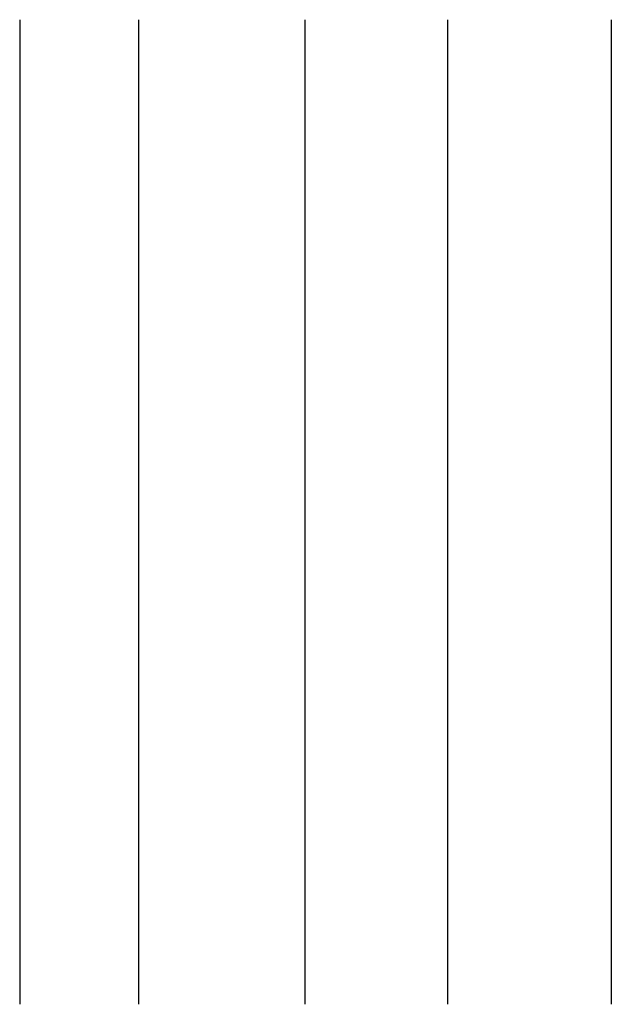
# Model space of a CAD drawing. Header units: metres. Extents: x 149234 to 159511, y 484155 to 486733.
# Tile 88 of 92: x 159422 to 159447, y 484346 to 484388. Entities that reach past the tile are written whole.
import ezdxf

# ---------------------------------------------------------------- set-up
doc = ezdxf.new("R2010")
doc.units = ezdxf.units.M
doc.layers.get('Defpoints').update_dxf_attribs({"color": 211, "lineweight": 25})

msp = doc.modelspace()

# ---------------------------------------------------------------- linework, layer by layer
at = {"layer": 'Defpoints', "color": 215, "true_color": 0xa953a0}
for p, q in [((159421.764, 484387.656), (159421.764, 484346.197)), ((159426.764, 484387.656), (159426.764, 484346.197)), ((159433.764, 484387.656), (159433.764, 484346.197)), ((159439.764, 484387.656), (159439.764, 484346.197)), ((159446.664, 484387.656), (159446.664, 484346.197))]:
    msp.add_line(p, q, dxfattribs=at)

doc.saveas('drawing.dxf')
